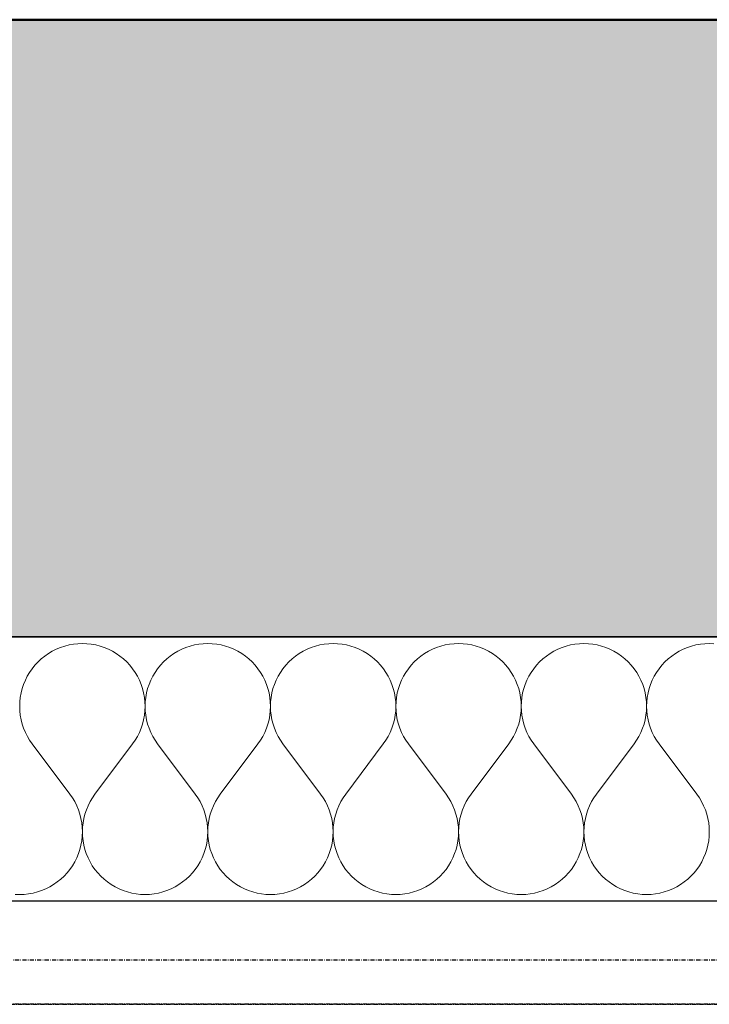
# Model space of a CAD drawing. Header units: millimetres. Extents: x -28017 to 3863, y -4271 to 20239.
# Tile 11 of 105: x -19848 to -19429, y 127 to 725. Entities that reach past the tile are written whole.
import ezdxf

# ---------------------------------------------------------------- set-up
doc = ezdxf.new("R2010")
doc.units = ezdxf.units.MM
doc.header["$MEASUREMENT"] = 0
doc.linetypes.add('Wipeout_Contour', pattern=[1000, 0, -1000])
doc.linetypes.add('Čerchovaná M', pattern=[4.5, 2.5, -0.85, 0.3, -0.85])
for name, color, linetype in [('5._POHLED ZÁPADNÍ_2_Konstrukce - nenosné', 7, 'Continuous'), ('5._POHLED ZÁPADNÍ_2_Konstrukce - nosné', 7, 'Continuous'), ('5._POHLED ZÁPADNÍ_2_Nové_Konstrukce - nosné', 7, 'Continuous'), ('5._POHLED ZÁPADNÍ_2_Nové_Výplně – Řezové', 7, 'Continuous'), ('5._POHLED ZÁPADNÍ_2_Výplně – Řezové', 7, 'Continuous')]:
    doc.layers.add(name, color=color, linetype=linetype)

# ---------------------------------------------------------------- blocks, each defined once
blk = doc.blocks.new('*X1', base_point=(-28336.19, -5790.34))
at = {"layer": '5._POHLED ZÁPADNÍ_2_Nové_Výplně – Řezové', "color": 21, "linetype": 'Continuous', "lineweight": 20, "true_color": 0xffaaaa}
for p, q in [((-19827.79, 341.25), (-19830.13, 339.86)), ((-19825.36, 342.47), (-19827.79, 341.25)), ((-19822.84, 343.51), (-19825.36, 342.47)), ((-19820.26, 344.37), (-19822.84, 343.51)), ((-19817.62, 345.05), (-19820.26, 344.37)), ((-19814.95, 345.53), (-19817.62, 345.05)), ((-19812.24, 345.82), (-19814.95, 345.53)), ((-19809.52, 345.92), (-19812.24, 345.82)), ((-19806.81, 345.82), (-19809.52, 345.92)), ((-19804.1, 345.53), (-19806.81, 345.82)), ((-19801.42, 345.05), (-19804.1, 345.53)), ((-19798.79, 344.37), (-19801.42, 345.05)), ((-19796.21, 343.51), (-19798.79, 344.37)), ((-19793.69, 342.47), (-19796.21, 343.51)), ((-19791.26, 341.25), (-19793.69, 342.47)), ((-19788.92, 339.86), (-19791.26, 341.25)), ((-19751.6, 341.25), (-19753.94, 339.86)), ((-19749.16, 342.47), (-19751.6, 341.25)), ((-19746.65, 343.51), (-19749.16, 342.47)), ((-19744.07, 344.37), (-19746.65, 343.51)), ((-19741.43, 345.05), (-19744.07, 344.37)), ((-19738.76, 345.53), (-19741.43, 345.05)), ((-19736.05, 345.82), (-19738.76, 345.53)), ((-19733.33, 345.92), (-19736.05, 345.82)), ((-19730.61, 345.82), (-19733.33, 345.92)), ((-19727.91, 345.53), (-19730.61, 345.82)), ((-19725.23, 345.05), (-19727.91, 345.53)), ((-19722.6, 344.37), (-19725.23, 345.05)), ((-19720.02, 343.51), (-19722.6, 344.37)), ((-19717.5, 342.47), (-19720.02, 343.51)), ((-19715.07, 341.25), (-19717.5, 342.47)), ((-19712.73, 339.86), (-19715.07, 341.25)), ((-19675.41, 341.25), (-19677.75, 339.86)), ((-19672.97, 342.47), (-19675.41, 341.25)), ((-19670.46, 343.51), (-19672.97, 342.47)), ((-19667.88, 344.37), (-19670.46, 343.51)), ((-19665.24, 345.05), (-19667.88, 344.37)), ((-19662.57, 345.53), (-19665.24, 345.05)), ((-19659.86, 345.82), (-19662.57, 345.53)), ((-19657.14, 345.92), (-19659.86, 345.82)), ((-19654.42, 345.82), (-19657.14, 345.92)), ((-19651.72, 345.53), (-19654.42, 345.82)), ((-19649.04, 345.05), (-19651.72, 345.53)), ((-19646.41, 344.37), (-19649.04, 345.05)), ((-19643.82, 343.51), (-19646.41, 344.37)), ((-19641.31, 342.47), (-19643.82, 343.51)), ((-19638.88, 341.25), (-19641.31, 342.47)), ((-19636.54, 339.86), (-19638.88, 341.25)), ((-19599.22, 341.25), (-19601.56, 339.86)), ((-19596.78, 342.47), (-19599.22, 341.25)), ((-19594.27, 343.51), (-19596.78, 342.47)), ((-19591.69, 344.37), (-19594.27, 343.51)), ((-19589.05, 345.05), (-19591.69, 344.37)), ((-19586.38, 345.53), (-19589.05, 345.05)), ((-19583.67, 345.82), (-19586.38, 345.53)), ((-19580.95, 345.92), (-19583.67, 345.82)), ((-19578.23, 345.82), (-19580.95, 345.92)), ((-19575.53, 345.53), (-19578.23, 345.82)), ((-19572.85, 345.05), (-19575.53, 345.53)), ((-19570.22, 344.37), (-19572.85, 345.05)), ((-19567.63, 343.51), (-19570.22, 344.37)), ((-19565.12, 342.47), (-19567.63, 343.51)), ((-19562.69, 341.25), (-19565.12, 342.47)), ((-19560.35, 339.86), (-19562.69, 341.25)), ((-19523.03, 341.25), (-19525.37, 339.86)), ((-19520.59, 342.47), (-19523.03, 341.25)), ((-19518.08, 343.51), (-19520.59, 342.47)), ((-19515.5, 344.37), (-19518.08, 343.51)), ((-19512.86, 345.05), (-19515.5, 344.37)), ((-19510.19, 345.53), (-19512.86, 345.05)), ((-19507.48, 345.82), (-19510.19, 345.53)), ((-19504.76, 345.92), (-19507.48, 345.82)), ((-19502.04, 345.82), (-19504.76, 345.92)), ((-19499.34, 345.53), (-19502.04, 345.82)), ((-19496.66, 345.05), (-19499.34, 345.53)), ((-19494.02, 344.37), (-19496.66, 345.05)), ((-19491.44, 343.51), (-19494.02, 344.37)), ((-19488.93, 342.47), (-19491.44, 343.51)), ((-19486.5, 341.25), (-19488.93, 342.47)), ((-19484.16, 339.86), (-19486.5, 341.25)), ((-19446.84, 341.25), (-19449.17, 339.86)), ((-19444.4, 342.47), (-19446.84, 341.25)), ((-19441.89, 343.51), (-19444.4, 342.47)), ((-19439.31, 344.37), (-19441.89, 343.51)), ((-19436.67, 345.05), (-19439.31, 344.37)), ((-19434, 345.53), (-19436.67, 345.05)), ((-19431.29, 345.82), (-19434, 345.53)), ((-19428.57, 345.92), (-19431.29, 345.82)), ((-19425.85, 345.82), (-19428.57, 345.92)), ((-19834.48, 336.6), (-19836.47, 334.75)), ((-19832.36, 338.31), (-19834.48, 336.6)), ((-19830.13, 339.86), (-19832.36, 338.31)), ((-19786.69, 338.31), (-19788.92, 339.86)), ((-19784.57, 336.6), (-19786.69, 338.31)), ((-19782.58, 334.75), (-19784.57, 336.6)), ((-19758.29, 336.6), (-19760.28, 334.75)), ((-19756.17, 338.31), (-19758.29, 336.6)), ((-19753.94, 339.86), (-19756.17, 338.31)), ((-19710.5, 338.31), (-19712.73, 339.86)), ((-19708.38, 336.6), (-19710.5, 338.31)), ((-19706.39, 334.75), (-19708.38, 336.6)), ((-19682.1, 336.6), (-19684.09, 334.75)), ((-19679.98, 338.31), (-19682.1, 336.6)), ((-19677.75, 339.86), (-19679.98, 338.31)), ((-19634.31, 338.31), (-19636.54, 339.86)), ((-19632.19, 336.6), (-19634.31, 338.31)), ((-19630.2, 334.75), (-19632.19, 336.6)), ((-19605.91, 336.6), (-19607.9, 334.75)), ((-19603.79, 338.31), (-19605.91, 336.6)), ((-19601.56, 339.86), (-19603.79, 338.31)), ((-19558.11, 338.31), (-19560.35, 339.86)), ((-19556, 336.6), (-19558.11, 338.31)), ((-19554.01, 334.75), (-19556, 336.6)), ((-19529.72, 336.6), (-19531.71, 334.75)), ((-19527.6, 338.31), (-19529.72, 336.6)), ((-19525.37, 339.86), (-19527.6, 338.31)), ((-19481.92, 338.31), (-19484.16, 339.86)), ((-19479.81, 336.6), (-19481.92, 338.31)), ((-19477.82, 334.75), (-19479.81, 336.6)), ((-19453.53, 336.6), (-19455.52, 334.75)), ((-19451.41, 338.31), (-19453.53, 336.6)), ((-19449.17, 339.86), (-19451.41, 338.31)), ((-19840.03, 330.64), (-19841.58, 328.4)), ((-19838.32, 332.76), (-19840.03, 330.64)), ((-19836.47, 334.75), (-19838.32, 332.76)), ((-19780.72, 332.76), (-19782.58, 334.75)), ((-19779.02, 330.64), (-19780.72, 332.76)), ((-19777.47, 328.4), (-19779.02, 330.64)), ((-19763.84, 330.64), (-19765.39, 328.4)), ((-19762.13, 332.76), (-19763.84, 330.64)), ((-19760.28, 334.75), (-19762.13, 332.76)), ((-19704.53, 332.76), (-19706.39, 334.75)), ((-19702.83, 330.64), (-19704.53, 332.76)), ((-19701.28, 328.4), (-19702.83, 330.64)), ((-19687.65, 330.64), (-19689.2, 328.4)), ((-19685.94, 332.76), (-19687.65, 330.64)), ((-19684.09, 334.75), (-19685.94, 332.76)), ((-19628.34, 332.76), (-19630.2, 334.75)), ((-19626.64, 330.64), (-19628.34, 332.76)), ((-19625.09, 328.4), (-19626.64, 330.64)), ((-19611.46, 330.64), (-19613.01, 328.4)), ((-19609.75, 332.76), (-19611.46, 330.64)), ((-19607.9, 334.75), (-19609.75, 332.76)), ((-19552.15, 332.76), (-19554.01, 334.75)), ((-19550.45, 330.64), (-19552.15, 332.76)), ((-19548.9, 328.4), (-19550.45, 330.64)), ((-19535.27, 330.64), (-19536.82, 328.4)), ((-19533.56, 332.76), (-19535.27, 330.64)), ((-19531.71, 334.75), (-19533.56, 332.76)), ((-19475.96, 332.76), (-19477.82, 334.75)), ((-19474.26, 330.64), (-19475.96, 332.76)), ((-19472.71, 328.4), (-19474.26, 330.64)), ((-19459.08, 330.64), (-19460.63, 328.4)), ((-19457.37, 332.76), (-19459.08, 330.64)), ((-19455.52, 334.75), (-19457.37, 332.76)), ((-19844.18, 323.63), (-19845.22, 321.12)), ((-19842.97, 326.06), (-19844.18, 323.63)), ((-19841.58, 328.4), (-19842.97, 326.06)), ((-19776.08, 326.06), (-19777.47, 328.4)), ((-19774.86, 323.63), (-19776.08, 326.06)), ((-19773.82, 321.12), (-19774.86, 323.63)), ((-19767.99, 323.63), (-19769.03, 321.12)), ((-19766.78, 326.06), (-19767.99, 323.63)), ((-19765.39, 328.4), (-19766.78, 326.06)), ((-19699.89, 326.06), (-19701.28, 328.4)), ((-19698.67, 323.63), (-19699.89, 326.06)), ((-19697.63, 321.12), (-19698.67, 323.63)), ((-19691.8, 323.63), (-19692.84, 321.12)), ((-19690.59, 326.06), (-19691.8, 323.63)), ((-19689.2, 328.4), (-19690.59, 326.06)), ((-19623.7, 326.06), (-19625.09, 328.4)), ((-19622.48, 323.63), (-19623.7, 326.06)), ((-19621.44, 321.12), (-19622.48, 323.63)), ((-19615.61, 323.63), (-19616.65, 321.12)), ((-19614.4, 326.06), (-19615.61, 323.63)), ((-19613.01, 328.4), (-19614.4, 326.06)), ((-19547.51, 326.06), (-19548.9, 328.4)), ((-19546.29, 323.63), (-19547.51, 326.06)), ((-19545.25, 321.12), (-19546.29, 323.63)), ((-19539.42, 323.63), (-19540.46, 321.12)), ((-19538.21, 326.06), (-19539.42, 323.63)), ((-19536.82, 328.4), (-19538.21, 326.06)), ((-19471.32, 326.06), (-19472.71, 328.4)), ((-19470.1, 323.63), (-19471.32, 326.06)), ((-19469.06, 321.12), (-19470.1, 323.63)), ((-19463.23, 323.63), (-19464.27, 321.12)), ((-19462.01, 326.06), (-19463.23, 323.63)), ((-19460.63, 328.4), (-19462.01, 326.06)), ((-19846.08, 318.53), (-19846.75, 315.9)), ((-19845.22, 321.12), (-19846.08, 318.53)), ((-19772.97, 318.53), (-19773.82, 321.12)), ((-19772.29, 315.9), (-19772.97, 318.53)), ((-19769.89, 318.53), (-19770.56, 315.9)), ((-19769.03, 321.12), (-19769.89, 318.53)), ((-19696.78, 318.53), (-19697.63, 321.12)), ((-19696.1, 315.9), (-19696.78, 318.53)), ((-19693.7, 318.53), (-19694.37, 315.9)), ((-19692.84, 321.12), (-19693.7, 318.53)), ((-19620.59, 318.53), (-19621.44, 321.12)), ((-19619.91, 315.9), (-19620.59, 318.53)), ((-19617.51, 318.53), (-19618.18, 315.9)), ((-19616.65, 321.12), (-19617.51, 318.53)), ((-19544.39, 318.53), (-19545.25, 321.12)), ((-19543.72, 315.9), (-19544.39, 318.53)), ((-19541.32, 318.53), (-19541.99, 315.9)), ((-19540.46, 321.12), (-19541.32, 318.53)), ((-19468.2, 318.53), (-19469.06, 321.12)), ((-19467.53, 315.9), (-19468.2, 318.53)), ((-19465.13, 318.53), (-19465.8, 315.9)), ((-19464.27, 321.12), (-19465.13, 318.53)), ((-19847.23, 313.22), (-19847.52, 310.52)), ((-19846.75, 315.9), (-19847.23, 313.22)), ((-19771.81, 313.22), (-19772.29, 315.9)), ((-19771.52, 310.52), (-19771.81, 313.22)), ((-19771.04, 313.22), (-19771.33, 310.52)), ((-19770.56, 315.9), (-19771.04, 313.22)), ((-19695.62, 313.22), (-19696.1, 315.9)), ((-19695.33, 310.52), (-19695.62, 313.22)), ((-19694.85, 313.22), (-19695.14, 310.52)), ((-19694.37, 315.9), (-19694.85, 313.22)), ((-19619.43, 313.22), (-19619.91, 315.9)), ((-19619.14, 310.52), (-19619.43, 313.22)), ((-19618.66, 313.22), (-19618.95, 310.52)), ((-19618.18, 315.9), (-19618.66, 313.22)), ((-19543.24, 313.22), (-19543.72, 315.9)), ((-19542.95, 310.52), (-19543.24, 313.22)), ((-19542.47, 313.22), (-19542.76, 310.52)), ((-19541.99, 315.9), (-19542.47, 313.22)), ((-19467.05, 313.22), (-19467.53, 315.9)), ((-19466.76, 310.52), (-19467.05, 313.22)), ((-19466.28, 313.22), (-19466.57, 310.52)), ((-19465.8, 315.9), (-19466.28, 313.22)), ((-19847.52, 310.52), (-19847.62, 307.8)), ((-19847.62, 307.8), (-19847.52, 305.08)), ((-19847.52, 305.08), (-19847.23, 302.37)), ((-19771.82, 302.37), (-19771.53, 305.08)), ((-19771.53, 305.08), (-19771.43, 307.8)), ((-19771.43, 307.8), (-19771.52, 310.52)), ((-19771.33, 310.52), (-19771.43, 307.8)), ((-19771.43, 307.8), (-19771.33, 305.08)), ((-19771.33, 305.08), (-19771.04, 302.37)), ((-19695.63, 302.37), (-19695.34, 305.08)), ((-19695.34, 305.08), (-19695.24, 307.8)), ((-19695.24, 307.8), (-19695.33, 310.52)), ((-19695.14, 310.52), (-19695.24, 307.8)), ((-19695.24, 307.8), (-19695.14, 305.08)), ((-19695.14, 305.08), (-19694.85, 302.37)), ((-19619.44, 302.37), (-19619.15, 305.08)), ((-19619.15, 305.08), (-19619.05, 307.8)), ((-19619.05, 307.8), (-19619.14, 310.52)), ((-19618.95, 310.52), (-19619.05, 307.8)), ((-19619.05, 307.8), (-19618.95, 305.08)), ((-19618.95, 305.08), (-19618.66, 302.37)), ((-19543.25, 302.37), (-19542.96, 305.08)), ((-19542.96, 305.08), (-19542.86, 307.8)), ((-19542.86, 307.8), (-19542.95, 310.52)), ((-19542.76, 310.52), (-19542.86, 307.8)), ((-19542.86, 307.8), (-19542.76, 305.08)), ((-19542.76, 305.08), (-19542.47, 302.37)), ((-19467.06, 302.37), (-19466.77, 305.08)), ((-19466.77, 305.08), (-19466.67, 307.8)), ((-19466.67, 307.8), (-19466.76, 310.52)), ((-19466.57, 310.52), (-19466.67, 307.8)), ((-19466.67, 307.8), (-19466.57, 305.08)), ((-19466.57, 305.08), (-19466.28, 302.37)), ((-19847.23, 302.37), (-19846.74, 299.7)), ((-19846.74, 299.7), (-19846.07, 297.06)), ((-19772.98, 297.06), (-19772.31, 299.7)), ((-19772.31, 299.7), (-19771.82, 302.37)), ((-19771.04, 302.37), (-19770.55, 299.7)), ((-19770.55, 299.7), (-19769.88, 297.06)), ((-19696.79, 297.06), (-19696.11, 299.7)), ((-19696.11, 299.7), (-19695.63, 302.37)), ((-19694.85, 302.37), (-19694.36, 299.7)), ((-19694.36, 299.7), (-19693.69, 297.06)), ((-19620.6, 297.06), (-19619.92, 299.7)), ((-19619.92, 299.7), (-19619.44, 302.37)), ((-19618.66, 302.37), (-19618.17, 299.7)), ((-19618.17, 299.7), (-19617.5, 297.06)), ((-19544.41, 297.06), (-19543.73, 299.7)), ((-19543.73, 299.7), (-19543.25, 302.37)), ((-19542.47, 302.37), (-19541.98, 299.7)), ((-19541.98, 299.7), (-19541.31, 297.06)), ((-19468.22, 297.06), (-19467.54, 299.7)), ((-19467.54, 299.7), (-19467.06, 302.37)), ((-19466.28, 302.37), (-19465.79, 299.7)), ((-19465.79, 299.7), (-19465.12, 297.06)), ((-19846.07, 297.06), (-19845.21, 294.48)), ((-19845.21, 294.48), (-19844.16, 291.97)), ((-19774.88, 291.97), (-19773.84, 294.48)), ((-19773.84, 294.48), (-19772.98, 297.06)), ((-19769.88, 297.06), (-19769.02, 294.48)), ((-19769.02, 294.48), (-19767.97, 291.97)), ((-19698.69, 291.97), (-19697.65, 294.48)), ((-19697.65, 294.48), (-19696.79, 297.06)), ((-19693.69, 297.06), (-19692.83, 294.48)), ((-19692.83, 294.48), (-19691.78, 291.97)), ((-19622.5, 291.97), (-19621.46, 294.48)), ((-19621.46, 294.48), (-19620.6, 297.06)), ((-19617.5, 297.06), (-19616.64, 294.48)), ((-19616.64, 294.48), (-19615.59, 291.97)), ((-19546.31, 291.97), (-19545.27, 294.48)), ((-19545.27, 294.48), (-19544.41, 297.06)), ((-19541.31, 297.06), (-19540.44, 294.48)), ((-19540.44, 294.48), (-19539.4, 291.97)), ((-19470.12, 291.97), (-19469.08, 294.48)), ((-19469.08, 294.48), (-19468.22, 297.06)), ((-19465.12, 297.06), (-19464.25, 294.48)), ((-19464.25, 294.48), (-19463.21, 291.97)), ((-19844.16, 291.97), (-19842.94, 289.54)), ((-19842.94, 289.54), (-19841.55, 287.2)), ((-19841.55, 287.2), (-19840, 284.96)), ((-19779.05, 284.96), (-19777.49, 287.2)), ((-19777.49, 287.2), (-19776.1, 289.54)), ((-19776.1, 289.54), (-19774.88, 291.97)), ((-19767.97, 291.97), (-19766.75, 289.54)), ((-19766.75, 289.54), (-19765.36, 287.2)), ((-19765.36, 287.2), (-19763.81, 284.96)), ((-19702.86, 284.96), (-19701.3, 287.2)), ((-19701.3, 287.2), (-19699.91, 289.54)), ((-19699.91, 289.54), (-19698.69, 291.97)), ((-19691.78, 291.97), (-19690.56, 289.54)), ((-19690.56, 289.54), (-19689.17, 287.2)), ((-19689.17, 287.2), (-19687.62, 284.96)), ((-19626.67, 284.96), (-19625.11, 287.2)), ((-19625.11, 287.2), (-19623.72, 289.54)), ((-19623.72, 289.54), (-19622.5, 291.97)), ((-19615.59, 291.97), (-19614.37, 289.54)), ((-19614.37, 289.54), (-19612.98, 287.2)), ((-19612.98, 287.2), (-19611.43, 284.96)), ((-19550.48, 284.96), (-19548.92, 287.2)), ((-19548.92, 287.2), (-19547.53, 289.54)), ((-19547.53, 289.54), (-19546.31, 291.97)), ((-19539.4, 291.97), (-19538.18, 289.54)), ((-19538.18, 289.54), (-19536.79, 287.2)), ((-19536.79, 287.2), (-19535.24, 284.96)), ((-19474.29, 284.96), (-19472.73, 287.2)), ((-19472.73, 287.2), (-19471.34, 289.54)), ((-19471.34, 289.54), (-19470.12, 291.97)), ((-19463.21, 291.97), (-19461.99, 289.54)), ((-19461.99, 289.54), (-19460.6, 287.2)), ((-19460.6, 287.2), (-19459.05, 284.96)), ((-19817.14, 254.49), (-19840, 284.96)), ((-19801.9, 254.49), (-19779.05, 284.96)), ((-19740.95, 254.49), (-19763.81, 284.96)), ((-19725.71, 254.49), (-19702.86, 284.96)), ((-19664.76, 254.49), (-19687.62, 284.96)), ((-19649.52, 254.49), (-19626.67, 284.96)), ((-19588.57, 254.49), (-19611.43, 284.96)), ((-19573.33, 254.49), (-19550.48, 284.96)), ((-19512.38, 254.49), (-19535.24, 284.96)), ((-19497.14, 254.49), (-19474.29, 284.96)), ((-19436.19, 254.49), (-19459.05, 284.96)), ((-19815.59, 252.25), (-19817.14, 254.49)), ((-19814.2, 249.92), (-19815.59, 252.25)), ((-19803.46, 252.25), (-19804.85, 249.92)), ((-19801.9, 254.49), (-19803.46, 252.25)), ((-19739.4, 252.25), (-19740.95, 254.49)), ((-19738.01, 249.92), (-19739.4, 252.25)), ((-19727.27, 252.25), (-19728.66, 249.92)), ((-19725.71, 254.49), (-19727.27, 252.25)), ((-19663.21, 252.25), (-19664.76, 254.49)), ((-19661.82, 249.92), (-19663.21, 252.25)), ((-19651.08, 252.25), (-19652.47, 249.92)), ((-19649.52, 254.49), (-19651.08, 252.25)), ((-19587.02, 252.25), (-19588.57, 254.49)), ((-19585.63, 249.92), (-19587.02, 252.25)), ((-19574.89, 252.25), (-19576.28, 249.92)), ((-19573.33, 254.49), (-19574.89, 252.25)), ((-19510.83, 252.25), (-19512.38, 254.49)), ((-19509.44, 249.92), (-19510.83, 252.25)), ((-19498.7, 252.25), (-19500.09, 249.92)), ((-19497.14, 254.49), (-19498.7, 252.25)), ((-19434.64, 252.25), (-19436.19, 254.49)), ((-19433.25, 249.92), (-19434.64, 252.25)), ((-19812.98, 247.48), (-19814.2, 249.92)), ((-19811.94, 244.97), (-19812.98, 247.48)), ((-19806.07, 247.48), (-19807.11, 244.97)), ((-19804.85, 249.92), (-19806.07, 247.48)), ((-19736.79, 247.48), (-19738.01, 249.92)), ((-19735.75, 244.97), (-19736.79, 247.48)), ((-19729.88, 247.48), (-19730.92, 244.97)), ((-19728.66, 249.92), (-19729.88, 247.48)), ((-19660.6, 247.48), (-19661.82, 249.92)), ((-19659.56, 244.97), (-19660.6, 247.48)), ((-19653.69, 247.48), (-19654.73, 244.97)), ((-19652.47, 249.92), (-19653.69, 247.48)), ((-19584.41, 247.48), (-19585.63, 249.92)), ((-19583.36, 244.97), (-19584.41, 247.48)), ((-19577.5, 247.48), (-19578.54, 244.97)), ((-19576.28, 249.92), (-19577.5, 247.48)), ((-19508.22, 247.48), (-19509.44, 249.92)), ((-19507.17, 244.97), (-19508.22, 247.48)), ((-19501.31, 247.48), (-19502.35, 244.97)), ((-19500.09, 249.92), (-19501.31, 247.48)), ((-19432.03, 247.48), (-19433.25, 249.92)), ((-19430.98, 244.97), (-19432.03, 247.48)), ((-19811.08, 242.39), (-19811.94, 244.97)), ((-19810.4, 239.76), (-19811.08, 242.39)), ((-19809.92, 237.08), (-19810.4, 239.76)), ((-19808.65, 239.76), (-19809.13, 237.08)), ((-19807.97, 242.39), (-19808.65, 239.76)), ((-19807.11, 244.97), (-19807.97, 242.39)), ((-19734.88, 242.39), (-19735.75, 244.97)), ((-19734.21, 239.76), (-19734.88, 242.39)), ((-19733.72, 237.08), (-19734.21, 239.76)), ((-19732.46, 239.76), (-19732.94, 237.08)), ((-19731.78, 242.39), (-19732.46, 239.76)), ((-19730.92, 244.97), (-19731.78, 242.39)), ((-19658.69, 242.39), (-19659.56, 244.97)), ((-19658.02, 239.76), (-19658.69, 242.39)), ((-19657.53, 237.08), (-19658.02, 239.76)), ((-19656.27, 239.76), (-19656.75, 237.08)), ((-19655.59, 242.39), (-19656.27, 239.76)), ((-19654.73, 244.97), (-19655.59, 242.39)), ((-19582.5, 242.39), (-19583.36, 244.97)), ((-19581.83, 239.76), (-19582.5, 242.39)), ((-19581.34, 237.08), (-19581.83, 239.76)), ((-19580.08, 239.76), (-19580.56, 237.08)), ((-19579.4, 242.39), (-19580.08, 239.76)), ((-19578.54, 244.97), (-19579.4, 242.39)), ((-19506.31, 242.39), (-19507.17, 244.97)), ((-19505.64, 239.76), (-19506.31, 242.39)), ((-19505.15, 237.08), (-19505.64, 239.76)), ((-19503.89, 239.76), (-19504.37, 237.08)), ((-19503.21, 242.39), (-19503.89, 239.76)), ((-19502.35, 244.97), (-19503.21, 242.39)), ((-19430.12, 242.39), (-19430.98, 244.97)), ((-19429.45, 239.76), (-19430.12, 242.39)), ((-19428.96, 237.08), (-19429.45, 239.76)), ((-19809.62, 234.37), (-19809.92, 237.08)), ((-19809.52, 231.66), (-19809.62, 234.37)), ((-19809.42, 234.37), (-19809.52, 231.66)), ((-19809.13, 237.08), (-19809.42, 234.37)), ((-19733.43, 234.37), (-19733.72, 237.08)), ((-19733.33, 231.66), (-19733.43, 234.37)), ((-19733.23, 234.37), (-19733.33, 231.66)), ((-19732.94, 237.08), (-19733.23, 234.37)), ((-19657.24, 234.37), (-19657.53, 237.08)), ((-19657.14, 231.66), (-19657.24, 234.37)), ((-19657.04, 234.37), (-19657.14, 231.66)), ((-19656.75, 237.08), (-19657.04, 234.37)), ((-19581.05, 234.37), (-19581.34, 237.08)), ((-19580.95, 231.66), (-19581.05, 234.37)), ((-19580.85, 234.37), (-19580.95, 231.66)), ((-19580.56, 237.08), (-19580.85, 234.37)), ((-19504.86, 234.37), (-19505.15, 237.08)), ((-19504.76, 231.66), (-19504.86, 234.37)), ((-19504.66, 234.37), (-19504.76, 231.66)), ((-19504.37, 237.08), (-19504.66, 234.37)), ((-19428.67, 234.37), (-19428.96, 237.08)), ((-19428.57, 231.66), (-19428.67, 234.37)), ((-19809.91, 226.23), (-19809.62, 228.94)), ((-19809.62, 228.94), (-19809.52, 231.66)), ((-19809.52, 231.66), (-19809.43, 228.94)), ((-19809.43, 228.94), (-19809.14, 226.23)), ((-19733.72, 226.23), (-19733.43, 228.94)), ((-19733.43, 228.94), (-19733.33, 231.66)), ((-19733.33, 231.66), (-19733.24, 228.94)), ((-19733.24, 228.94), (-19732.95, 226.23)), ((-19657.53, 226.23), (-19657.24, 228.94)), ((-19657.24, 228.94), (-19657.14, 231.66)), ((-19657.14, 231.66), (-19657.05, 228.94)), ((-19657.05, 228.94), (-19656.76, 226.23)), ((-19581.34, 226.23), (-19581.05, 228.94)), ((-19581.05, 228.94), (-19580.95, 231.66)), ((-19580.95, 231.66), (-19580.86, 228.94)), ((-19580.86, 228.94), (-19580.57, 226.23)), ((-19505.15, 226.23), (-19504.86, 228.94)), ((-19504.86, 228.94), (-19504.76, 231.66)), ((-19504.76, 231.66), (-19504.67, 228.94)), ((-19504.67, 228.94), (-19504.38, 226.23)), ((-19428.96, 226.23), (-19428.67, 228.94)), ((-19428.67, 228.94), (-19428.57, 231.66)), ((-19811.06, 220.92), (-19810.39, 223.55)), ((-19810.39, 223.55), (-19809.91, 226.23)), ((-19809.14, 226.23), (-19808.66, 223.55)), ((-19808.66, 223.55), (-19807.99, 220.92)), ((-19734.87, 220.92), (-19734.2, 223.55)), ((-19734.2, 223.55), (-19733.72, 226.23)), ((-19732.95, 226.23), (-19732.47, 223.55)), ((-19732.47, 223.55), (-19731.8, 220.92)), ((-19658.68, 220.92), (-19658.01, 223.55)), ((-19658.01, 223.55), (-19657.53, 226.23)), ((-19656.76, 226.23), (-19656.28, 223.55)), ((-19656.28, 223.55), (-19655.61, 220.92)), ((-19582.49, 220.92), (-19581.82, 223.55)), ((-19581.82, 223.55), (-19581.34, 226.23)), ((-19580.57, 226.23), (-19580.09, 223.55)), ((-19580.09, 223.55), (-19579.41, 220.92)), ((-19506.3, 220.92), (-19505.63, 223.55)), ((-19505.63, 223.55), (-19505.15, 226.23)), ((-19504.38, 226.23), (-19503.9, 223.55)), ((-19503.9, 223.55), (-19503.22, 220.92)), ((-19430.11, 220.92), (-19429.44, 223.55)), ((-19429.44, 223.55), (-19428.96, 226.23)), ((-19814.18, 213.39), (-19812.96, 215.82)), ((-19812.96, 215.82), (-19811.92, 218.34)), ((-19811.92, 218.34), (-19811.06, 220.92)), ((-19807.99, 220.92), (-19807.13, 218.34)), ((-19807.13, 218.34), (-19806.09, 215.82)), ((-19806.09, 215.82), (-19804.87, 213.39)), ((-19737.99, 213.39), (-19736.77, 215.82)), ((-19736.77, 215.82), (-19735.73, 218.34)), ((-19735.73, 218.34), (-19734.87, 220.92)), ((-19731.8, 220.92), (-19730.94, 218.34)), ((-19730.94, 218.34), (-19729.9, 215.82)), ((-19729.9, 215.82), (-19728.68, 213.39)), ((-19661.79, 213.39), (-19660.58, 215.82)), ((-19660.58, 215.82), (-19659.54, 218.34)), ((-19659.54, 218.34), (-19658.68, 220.92)), ((-19655.61, 220.92), (-19654.75, 218.34)), ((-19654.75, 218.34), (-19653.71, 215.82)), ((-19653.71, 215.82), (-19652.49, 213.39)), ((-19585.6, 213.39), (-19584.39, 215.82)), ((-19584.39, 215.82), (-19583.35, 218.34)), ((-19583.35, 218.34), (-19582.49, 220.92)), ((-19579.41, 220.92), (-19578.56, 218.34)), ((-19578.56, 218.34), (-19577.52, 215.82)), ((-19577.52, 215.82), (-19576.3, 213.39)), ((-19509.41, 213.39), (-19508.2, 215.82)), ((-19508.2, 215.82), (-19507.16, 218.34)), ((-19507.16, 218.34), (-19506.3, 220.92)), ((-19503.22, 220.92), (-19502.37, 218.34)), ((-19502.37, 218.34), (-19501.33, 215.82)), ((-19501.33, 215.82), (-19500.11, 213.39)), ((-19433.22, 213.39), (-19432.01, 215.82)), ((-19432.01, 215.82), (-19430.97, 218.34)), ((-19430.97, 218.34), (-19430.11, 220.92)), ((-19817.11, 208.81), (-19815.56, 211.05)), ((-19815.56, 211.05), (-19814.18, 213.39)), ((-19804.87, 213.39), (-19803.48, 211.05)), ((-19803.48, 211.05), (-19801.93, 208.81)), ((-19740.92, 208.81), (-19739.37, 211.05)), ((-19739.37, 211.05), (-19737.99, 213.39)), ((-19728.68, 213.39), (-19727.29, 211.05)), ((-19727.29, 211.05), (-19725.74, 208.81)), ((-19664.73, 208.81), (-19663.18, 211.05)), ((-19663.18, 211.05), (-19661.79, 213.39)), ((-19652.49, 213.39), (-19651.1, 211.05)), ((-19651.1, 211.05), (-19649.55, 208.81)), ((-19588.54, 208.81), (-19586.99, 211.05)), ((-19586.99, 211.05), (-19585.6, 213.39)), ((-19576.3, 213.39), (-19574.91, 211.05)), ((-19574.91, 211.05), (-19573.36, 208.81)), ((-19512.35, 208.81), (-19510.8, 211.05)), ((-19510.8, 211.05), (-19509.41, 213.39)), ((-19500.11, 213.39), (-19498.72, 211.05)), ((-19498.72, 211.05), (-19497.17, 208.81)), ((-19436.16, 208.81), (-19434.61, 211.05)), ((-19434.61, 211.05), (-19433.22, 213.39)), ((-19822.66, 202.85), (-19820.67, 204.7)), ((-19820.67, 204.7), (-19818.82, 206.69)), ((-19818.82, 206.69), (-19817.11, 208.81)), ((-19801.93, 208.81), (-19800.23, 206.69)), ((-19800.23, 206.69), (-19798.37, 204.7)), ((-19798.37, 204.7), (-19796.38, 202.85)), ((-19746.47, 202.85), (-19744.48, 204.7)), ((-19744.48, 204.7), (-19742.63, 206.69)), ((-19742.63, 206.69), (-19740.92, 208.81)), ((-19725.74, 208.81), (-19724.04, 206.69)), ((-19724.04, 206.69), (-19722.18, 204.7)), ((-19722.18, 204.7), (-19720.19, 202.85)), ((-19670.28, 202.85), (-19668.29, 204.7)), ((-19668.29, 204.7), (-19666.44, 206.69)), ((-19666.44, 206.69), (-19664.73, 208.81)), ((-19649.55, 208.81), (-19647.85, 206.69)), ((-19647.85, 206.69), (-19645.99, 204.7)), ((-19645.99, 204.7), (-19644, 202.85)), ((-19594.09, 202.85), (-19592.1, 204.7)), ((-19592.1, 204.7), (-19590.25, 206.69)), ((-19590.25, 206.69), (-19588.54, 208.81)), ((-19573.36, 208.81), (-19571.66, 206.69)), ((-19571.66, 206.69), (-19569.8, 204.7)), ((-19569.8, 204.7), (-19567.81, 202.85)), ((-19517.9, 202.85), (-19515.91, 204.7)), ((-19515.91, 204.7), (-19514.06, 206.69)), ((-19514.06, 206.69), (-19512.35, 208.81)), ((-19497.17, 208.81), (-19495.47, 206.69)), ((-19495.47, 206.69), (-19493.61, 204.7)), ((-19493.61, 204.7), (-19491.62, 202.85)), ((-19441.71, 202.85), (-19439.72, 204.7)), ((-19439.72, 204.7), (-19437.87, 206.69)), ((-19437.87, 206.69), (-19436.16, 208.81)), ((-19831.79, 196.98), (-19829.36, 198.2)), ((-19829.36, 198.2), (-19827.02, 199.59)), ((-19827.02, 199.59), (-19824.78, 201.14)), ((-19824.78, 201.14), (-19822.66, 202.85)), ((-19796.38, 202.85), (-19794.27, 201.14)), ((-19794.27, 201.14), (-19792.03, 199.59)), ((-19792.03, 199.59), (-19789.69, 198.2)), ((-19789.69, 198.2), (-19787.26, 196.98)), ((-19755.6, 196.98), (-19753.16, 198.2)), ((-19753.16, 198.2), (-19750.83, 199.59)), ((-19750.83, 199.59), (-19748.59, 201.14)), ((-19748.59, 201.14), (-19746.47, 202.85)), ((-19720.19, 202.85), (-19718.08, 201.14)), ((-19718.08, 201.14), (-19715.84, 199.59)), ((-19715.84, 199.59), (-19713.5, 198.2)), ((-19713.5, 198.2), (-19711.07, 196.98)), ((-19679.41, 196.98), (-19676.97, 198.2)), ((-19676.97, 198.2), (-19674.63, 199.59)), ((-19674.63, 199.59), (-19672.4, 201.14)), ((-19672.4, 201.14), (-19670.28, 202.85)), ((-19644, 202.85), (-19641.89, 201.14)), ((-19641.89, 201.14), (-19639.65, 199.59)), ((-19639.65, 199.59), (-19637.31, 198.2)), ((-19637.31, 198.2), (-19634.88, 196.98)), ((-19603.22, 196.98), (-19600.78, 198.2)), ((-19600.78, 198.2), (-19598.44, 199.59)), ((-19598.44, 199.59), (-19596.21, 201.14)), ((-19596.21, 201.14), (-19594.09, 202.85)), ((-19567.81, 202.85), (-19565.69, 201.14)), ((-19565.69, 201.14), (-19563.46, 199.59)), ((-19563.46, 199.59), (-19561.12, 198.2)), ((-19561.12, 198.2), (-19558.69, 196.98)), ((-19527.03, 196.98), (-19524.59, 198.2)), ((-19524.59, 198.2), (-19522.25, 199.59)), ((-19522.25, 199.59), (-19520.02, 201.14)), ((-19520.02, 201.14), (-19517.9, 202.85)), ((-19491.62, 202.85), (-19489.5, 201.14)), ((-19489.5, 201.14), (-19487.27, 199.59)), ((-19487.27, 199.59), (-19484.93, 198.2)), ((-19484.93, 198.2), (-19482.5, 196.98)), ((-19450.84, 196.98), (-19448.4, 198.2)), ((-19448.4, 198.2), (-19446.06, 199.59)), ((-19446.06, 199.59), (-19443.83, 201.14)), ((-19443.83, 201.14), (-19441.71, 202.85)), ((-19850.34, 193.63), (-19847.62, 193.54)), ((-19847.62, 193.54), (-19844.9, 193.63)), ((-19844.9, 193.63), (-19842.2, 193.92)), ((-19842.2, 193.92), (-19839.52, 194.41)), ((-19839.52, 194.41), (-19836.88, 195.08)), ((-19836.88, 195.08), (-19834.3, 195.94)), ((-19834.3, 195.94), (-19831.79, 196.98)), ((-19787.26, 196.98), (-19784.75, 195.94)), ((-19784.75, 195.94), (-19782.17, 195.08)), ((-19782.17, 195.08), (-19779.53, 194.41)), ((-19779.53, 194.41), (-19776.85, 193.92)), ((-19776.85, 193.92), (-19774.15, 193.63)), ((-19774.15, 193.63), (-19771.43, 193.54)), ((-19771.43, 193.54), (-19768.71, 193.63)), ((-19768.71, 193.63), (-19766, 193.92)), ((-19766, 193.92), (-19763.33, 194.41)), ((-19763.33, 194.41), (-19760.69, 195.08)), ((-19760.69, 195.08), (-19758.11, 195.94)), ((-19758.11, 195.94), (-19755.6, 196.98)), ((-19711.07, 196.98), (-19708.56, 195.94)), ((-19708.56, 195.94), (-19705.98, 195.08)), ((-19705.98, 195.08), (-19703.34, 194.41)), ((-19703.34, 194.41), (-19700.66, 193.92)), ((-19700.66, 193.92), (-19697.96, 193.63)), ((-19697.96, 193.63), (-19695.24, 193.54)), ((-19695.24, 193.54), (-19692.52, 193.63)), ((-19692.52, 193.63), (-19689.81, 193.92)), ((-19689.81, 193.92), (-19687.14, 194.41)), ((-19687.14, 194.41), (-19684.5, 195.08)), ((-19684.5, 195.08), (-19681.92, 195.94)), ((-19681.92, 195.94), (-19679.41, 196.98)), ((-19634.88, 196.98), (-19632.37, 195.94)), ((-19632.37, 195.94), (-19629.78, 195.08)), ((-19629.78, 195.08), (-19627.15, 194.41)), ((-19627.15, 194.41), (-19624.47, 193.92)), ((-19624.47, 193.92), (-19621.77, 193.63)), ((-19621.77, 193.63), (-19619.05, 193.54)), ((-19619.05, 193.54), (-19616.33, 193.63)), ((-19616.33, 193.63), (-19613.62, 193.92)), ((-19613.62, 193.92), (-19610.95, 194.41)), ((-19610.95, 194.41), (-19608.31, 195.08)), ((-19608.31, 195.08), (-19605.73, 195.94)), ((-19605.73, 195.94), (-19603.22, 196.98)), ((-19558.69, 196.98), (-19556.18, 195.94)), ((-19556.18, 195.94), (-19553.59, 195.08)), ((-19553.59, 195.08), (-19550.96, 194.41)), ((-19550.96, 194.41), (-19548.28, 193.92)), ((-19548.28, 193.92), (-19545.58, 193.63)), ((-19545.58, 193.63), (-19542.86, 193.54)), ((-19542.86, 193.54), (-19540.14, 193.63)), ((-19540.14, 193.63), (-19537.43, 193.92)), ((-19537.43, 193.92), (-19534.76, 194.41)), ((-19534.76, 194.41), (-19532.12, 195.08)), ((-19532.12, 195.08), (-19529.54, 195.94)), ((-19529.54, 195.94), (-19527.03, 196.98)), ((-19482.5, 196.98), (-19479.98, 195.94)), ((-19479.98, 195.94), (-19477.4, 195.08)), ((-19477.4, 195.08), (-19474.77, 194.41)), ((-19474.77, 194.41), (-19472.09, 193.92)), ((-19472.09, 193.92), (-19469.39, 193.63)), ((-19469.39, 193.63), (-19466.67, 193.54)), ((-19466.67, 193.54), (-19463.95, 193.63)), ((-19463.95, 193.63), (-19461.24, 193.92)), ((-19461.24, 193.92), (-19458.57, 194.41)), ((-19458.57, 194.41), (-19455.93, 195.08)), ((-19455.93, 195.08), (-19453.35, 195.94)), ((-19453.35, 195.94), (-19450.84, 196.98))]:
    blk.add_line(p, q, dxfattribs=at)

msp = doc.modelspace()

# ---------------------------------------------------------------- hatches: boundary and pattern name
at = {"layer": '5._POHLED ZÁPADNÍ_2_Výplně – Řezové', "linetype": 'Continuous', "lineweight": 13}
msp.add_hatch(color=254, dxfattribs=at).paths.add_polyline_path([(-20106.49, 349.73), (-18851.3, 349.73), (-18851.3, 724.73), (-20099.89, 724.73)])

# ---------------------------------------------------------------- linework, layer by layer
at = {"layer": '5._POHLED ZÁPADNÍ_2_Konstrukce - nosné', "color": 7, "linetype": 'Continuous', "lineweight": 50, "flags": 128}
for points in [[(-18851.3, 724.73), (-20099.89, 724.73)], [(-20106.49, 349.73), (-18851.3, 349.73)]]:
    msp.add_lwpolyline(points, dxfattribs=at)
at = {"layer": '5._POHLED ZÁPADNÍ_2_Nové_Konstrukce - nosné', "color": 1, "linetype": 'Čerchovaná M', "lineweight": 25}
for p, q in [((-16004.97, 127.04), (-20640.55, 127.04)), ((-16004.97, 126.95), (-20640.55, 126.96))]:
    msp.add_line(p, q, dxfattribs=at)
at = {"layer": '5._POHLED ZÁPADNÍ_2_Nové_Konstrukce - nosné', "color": 1, "linetype": 'Čerchovaná M', "lineweight": 25, "flags": 128}
for points in [[(-16004.97, 153.6), (-20640.55, 153.61)], [(-20640.55, 126.87), (-16004.97, 126.87)]]:
    msp.add_lwpolyline(points, dxfattribs=at)

# ---------------------------------------------------------------- next in the draw order: wipeouts: each hides what was drawn before it
at = {"color": 254, "linetype": 'Wipeout_Contour', "lineweight": 0, "ltscale": 97848.650974}
msp.add_wipeout([(-20641.57, 349.73), (-20641.57, 189.73), (-18851.3, 189.73), (-18851.3, 339.73), (-18851.3, 349.73)], dxfattribs=at).dxf.layer = '5._POHLED ZÁPADNÍ_2_Nové_Výplně – Řezové'

# ---------------------------------------------------------------- next in the draw order: linework, layer by layer
at = {"layer": '5._POHLED ZÁPADNÍ_2_Nové_Konstrukce - nosné', "color": 1, "linetype": 'Continuous', "lineweight": 25, "flags": 128}
for points in [[(-18851.3, 349.73), (-20481.55, 349.73)], [(-20641.57, 189.73), (-18851.3, 189.73)]]:
    msp.add_lwpolyline(points, dxfattribs=at)

# ---------------------------------------------------------------- next in the draw order: block references
at = {"layer": '5._POHLED ZÁPADNÍ_2_Konstrukce - nenosné', "color": 9, "linetype": 'Continuous', "lineweight": 13}
msp.add_blockref('*X1', (-28336.19, -5790.34), dxfattribs=at)

doc.saveas('drawing.dxf')
